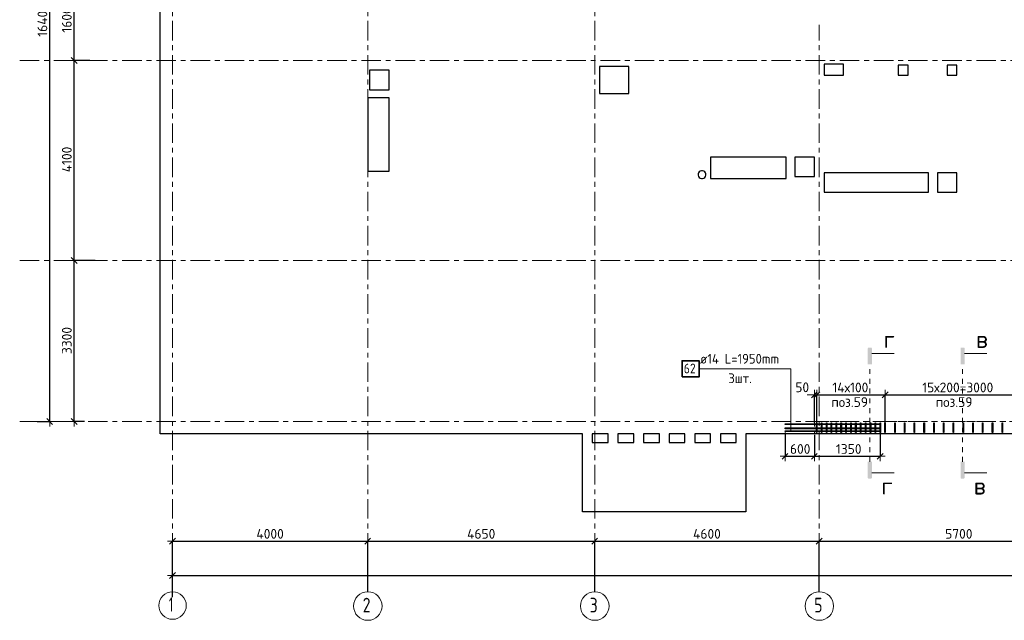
# Model space of a CAD drawing. Header units: metres. Extents: x -38 to 97, y -15 to 21.
# Tile 2 of 118: x -3 to 18, y -4 to 8. Entities that reach past the tile are written whole.
import ezdxf

# ---------------------------------------------------------------- set-up
doc = ezdxf.new("R2010")
doc.units = ezdxf.units.M
doc.header["$PDMODE"] = 65
for name, pattern in [('______11', [0.5, 0.4, -0.05, 0, -0.05]), ('______2', [0.0405, 0.03, -0.0105]), ('______3', [0.5, 0.4, -0.1]), ('______5', [1.1, 0.8, -0.1, 0.1, -0.1]), ('______9', [0.015, 0, -0.015])]:
    doc.linetypes.add(name, pattern=pattern)
for name, color, linetype, lineweight in [('XR$2$Осевая линия (1)', 7, '______5', 13), ('XR$2$Размерная линия (1)', 7, 'Continuous', 13), ('XR$4$Арм.стержн. Доп. арматура', 180, 'Continuous', 35), ('XR$4$Арм.стержн. Хомут', 240, 'Continuous', 35), ('XR$4$Балка (1)', 7, '______3', 13), ('XR$4$Перекрытие (1)', 7, 'Continuous', 35), ('XR$4$Размерная линия (1)', 7, 'Continuous', 13), ('XR$4$Текст_ общее_1', 7, 'Continuous', 13)]:
    doc.layers.add(name, color=color, linetype=linetype, lineweight=lineweight)
doc.styles.add('ISOCPEUR', font='txt')
doc.dimstyles.new('DIMSTYLE_2', dxfattribs={"dimtxt": 0.2, "dimasz": 0.2, "dimexe": 0, "dimexo": 0, "dimgap": 0.1, "dimtad": 2, "dimdec": 0, "dimlfac": 1000, "dimrnd": 5, "dimzin": 12, "dimdsep": 46, "dimtxsty": 'ISOCPEUR', "dimblk1": 'ALL_ML_STRICH', "dimblk2": 'ALL_ML_STRICH', "dimsah": 1, "dimcen": 0, "dimclrd": 7, "dimclre": 256, "dimclrt": 7, "dimadec": 0, "dimazin": 0, "dimtfac": 1, "dimtdec": 0, "dimtix": 1, "dimtmove": 2, "dimatfit": 3, "dimfxl": 0, "dimtzin": 0, "dimlwd": 0, "dimlwe": -3, "dimarcsym": 0})
doc.dimstyles.new('DIMSTYLE_3', dxfattribs={"dimtxt": 0.2, "dimasz": 0.2, "dimexe": 0, "dimexo": 0, "dimgap": 0.1, "dimtad": 2, "dimdec": 0, "dimlfac": 1000, "dimrnd": 5, "dimzin": 12, "dimdsep": 46, "dimtxsty": 'ISOCPEUR', "dimblk1": 'ALL_ML_STRICH', "dimblk2": 'ALL_ML_STRICH', "dimsah": 1, "dimcen": 0, "dimclrd": 7, "dimclre": 256, "dimclrt": 7, "dimadec": 0, "dimazin": 0, "dimtfac": 1, "dimtdec": 0, "dimtix": 1, "dimtmove": 2, "dimatfit": 3, "dimfxl": 0, "dimtzin": 0, "dimlwd": 0, "dimlwe": -3, "dimarcsym": 0})
doc.dimstyles.new('DIMSTYLE_33', dxfattribs={"dimtxt": 0.2, "dimasz": 0.2, "dimexe": 0, "dimexo": 0, "dimgap": 0.1, "dimtad": 2, "dimdec": 0, "dimlfac": 1000, "dimrnd": 5, "dimzin": 12, "dimdsep": 46, "dimtxsty": 'ISOCPEUR', "dimblk1": 'ALL_ML_STRICH', "dimblk2": 'ALL_ML_STRICH', "dimsah": 1, "dimcen": 0, "dimclrd": 7, "dimclre": 256, "dimclrt": 7, "dimadec": 0, "dimazin": 0, "dimtfac": 1, "dimtdec": 0, "dimtix": 1, "dimtmove": 2, "dimatfit": 3, "dimfxl": 0, "dimtvp": 1.2, "dimtzin": 0, "dimlwd": 0, "dimlwe": -3, "dimarcsym": 0})

# ---------------------------------------------------------------- blocks, each defined once
blk = doc.blocks.new('ALL_ML_STRICH')
at = {"color": 0, "linetype": 'ByBlock', "lineweight": -2}
for p, q in [((-1, 0), (0.5, 0)), ((-0.3, -0.3), (0.3, 0.3)), ((0, -0.5), (0, 0.5))]:
    blk.add_line(p, q, dxfattribs=at)
blk = doc.blocks.new('*D5')
at = {"layer": 'DEFPOINTS', "color": 7, "linetype": 'Continuous', "lineweight": 13, "transparency": 33554687}
for p in [(-1.699, 16.4), (-2.294, 0), (-2.015, 0)]:
    blk.add_point(p, dxfattribs=at)
at = {"layer": 'XR$2$Размерная линия (1)', "color": 9, "linetype": 'Continuous', "lineweight": -2, "true_color": 0xc7c7c7, "transparency": 33554687}
for p, q in [((-1.719, 16.4), (-2.015, 16.4)), ((-2.274, 0), (-2.015, 0))]:
    blk.add_line(p, q, dxfattribs=at)
at = {"layer": 'XR$2$Размерная линия (1)', "color": 7, "linetype": 'Continuous', "lineweight": -2, "transparency": 33554687}
blk.add_line((-2.015, 0), (-2.015, 16.4), dxfattribs=at)
at = {"layer": 'XR$2$Размерная линия (1)', "color": 7, "linetype": 'Continuous', "lineweight": 13, "transparency": 33554687, "xscale": 0.2, "yscale": 0.2, "zscale": 0.2}
for p, rotation in [((-2.015, 16.4), 90), ((-2.015, 0), 270)]:
    blk.add_blockref('ALL_ML_STRICH', p, dxfattribs=dict(at, rotation=rotation))
at = {"layer": 'XR$2$Размерная линия (1)', "color": 7, "linetype": 'Continuous', "lineweight": 13, "transparency": 33554687, "insert": (-2.165, 8.22), "char_height": 0.2, "width": 1, "attachment_point": 5, "rotation": 90, "style": 'ISOCPEUR'}
blk.add_mtext('\\A1;{16400}', dxfattribs=at)
blk = doc.blocks.new('*D6')
at = {"layer": 'DEFPOINTS', "color": 7, "linetype": 'Continuous', "lineweight": 13, "transparency": 33554687}
for p in [(-1.064, 3.3), (-1.515, 0), (-1.28, 0)]:
    blk.add_point(p, dxfattribs=at)
at = {"layer": 'XR$2$Размерная линия (1)', "color": 9, "linetype": 'Continuous', "lineweight": -2, "true_color": 0xc7c7c7, "transparency": 33554687}
for p, q in [((-1.084, 3.3), (-1.515, 3.3)), ((-1.3, 0), (-1.515, 0))]:
    blk.add_line(p, q, dxfattribs=at)
at = {"layer": 'XR$2$Размерная линия (1)', "color": 7, "linetype": 'Continuous', "lineweight": -2, "transparency": 33554687}
blk.add_line((-1.515, 0), (-1.515, 3.3), dxfattribs=at)
at = {"layer": 'XR$2$Размерная линия (1)', "color": 7, "linetype": 'Continuous', "lineweight": 13, "transparency": 33554687, "xscale": 0.2, "yscale": 0.2, "zscale": 0.2}
for p, rotation in [((-1.515, 3.3), 90), ((-1.515, 0), 270)]:
    blk.add_blockref('ALL_ML_STRICH', p, dxfattribs=dict(at, rotation=rotation))
at = {"layer": 'XR$2$Размерная линия (1)', "color": 7, "linetype": 'Continuous', "lineweight": 13, "transparency": 33554687, "insert": (-1.665, 1.66), "char_height": 0.2, "width": 0.8, "attachment_point": 5, "rotation": 90, "style": 'ISOCPEUR'}
blk.add_mtext('\\A1;{3300}', dxfattribs=at)
blk = doc.blocks.new('*D7')
at = {"layer": 'DEFPOINTS', "color": 7, "linetype": 'Continuous', "lineweight": 13, "transparency": 33554687}
for p in [(-1.172, 7.4), (-1.515, 3.3), (-1.064, 3.3)]:
    blk.add_point(p, dxfattribs=at)
at = {"layer": 'XR$2$Размерная линия (1)', "color": 9, "linetype": 'Continuous', "lineweight": -2, "true_color": 0xc7c7c7, "transparency": 33554687}
for p, q in [((-1.192, 7.4), (-1.515, 7.4)), ((-1.084, 3.3), (-1.515, 3.3))]:
    blk.add_line(p, q, dxfattribs=at)
at = {"layer": 'XR$2$Размерная линия (1)', "color": 7, "linetype": 'Continuous', "lineweight": -2, "transparency": 33554687}
blk.add_line((-1.515, 3.3), (-1.515, 7.4), dxfattribs=at)
at = {"layer": 'XR$2$Размерная линия (1)', "color": 7, "linetype": 'Continuous', "lineweight": 13, "transparency": 33554687, "xscale": 0.2, "yscale": 0.2, "zscale": 0.2}
for p, rotation in [((-1.515, 7.4), 90), ((-1.515, 3.3), 270)]:
    blk.add_blockref('ALL_ML_STRICH', p, dxfattribs=dict(at, rotation=rotation))
at = {"layer": 'XR$2$Размерная линия (1)', "color": 7, "linetype": 'Continuous', "lineweight": 13, "transparency": 33554687, "insert": (-1.665, 5.37), "char_height": 0.2, "width": 0.8, "attachment_point": 5, "rotation": 90, "style": 'ISOCPEUR'}
blk.add_mtext('\\A1;{4100}', dxfattribs=at)
blk = doc.blocks.new('*D8')
at = {"layer": 'DEFPOINTS', "color": 7, "linetype": 'Continuous', "lineweight": 13, "transparency": 33554687}
for p in [(-1.253, 9), (-1.515, 7.4), (-1.172, 7.4)]:
    blk.add_point(p, dxfattribs=at)
at = {"layer": 'XR$2$Размерная линия (1)', "color": 9, "linetype": 'Continuous', "lineweight": -2, "true_color": 0xc7c7c7, "transparency": 33554687}
for p, q in [((-1.273, 9), (-1.515, 9)), ((-1.192, 7.4), (-1.515, 7.4))]:
    blk.add_line(p, q, dxfattribs=at)
at = {"layer": 'XR$2$Размерная линия (1)', "color": 7, "linetype": 'Continuous', "lineweight": -2, "transparency": 33554687}
blk.add_line((-1.515, 7.4), (-1.515, 9), dxfattribs=at)
at = {"layer": 'XR$2$Размерная линия (1)', "color": 7, "linetype": 'Continuous', "lineweight": 13, "transparency": 33554687, "xscale": 0.2, "yscale": 0.2, "zscale": 0.2}
for p, rotation in [((-1.515, 9), 90), ((-1.515, 7.4), 270)]:
    blk.add_blockref('ALL_ML_STRICH', p, dxfattribs=dict(at, rotation=rotation))
at = {"layer": 'XR$2$Размерная линия (1)', "color": 7, "linetype": 'Continuous', "lineweight": 13, "transparency": 33554687, "insert": (-1.665, 8.23), "char_height": 0.2, "width": 0.8, "attachment_point": 5, "rotation": 90, "style": 'ISOCPEUR'}
blk.add_mtext('\\A1;{1600}', dxfattribs=at)
blk = doc.blocks.new('*D12')
at = {"layer": 'DEFPOINTS', "color": 7, "linetype": 'Continuous', "lineweight": 13, "transparency": 33554687}
for p in [(0.5, -3.103), (0.5, -3.156), (61.6, -3.14)]:
    blk.add_point(p, dxfattribs=at)
at = {"layer": 'XR$2$Размерная линия (1)', "color": 9, "linetype": 'Continuous', "lineweight": -2, "true_color": 0xc7c7c7, "transparency": 33554687}
for p, q in [((0.5, -3.123), (0.5, -3.156)), ((61.6, -3.156), (61.6, -3.156))]:
    blk.add_line(p, q, dxfattribs=at)
at = {"layer": 'XR$2$Размерная линия (1)', "color": 7, "linetype": 'Continuous', "lineweight": -2, "transparency": 33554687}
blk.add_line((0.5, -3.156), (61.6, -3.156), dxfattribs=at)
at = {"layer": 'XR$2$Размерная линия (1)', "color": 7, "linetype": 'Continuous', "lineweight": 13, "transparency": 33554687, "xscale": 0.2, "yscale": 0.2, "zscale": 0.2, "rotation": 180}
blk.add_blockref('ALL_ML_STRICH', (0.5, -3.156), dxfattribs=at)
at = {"layer": 'XR$2$Размерная линия (1)', "color": 7, "linetype": 'Continuous', "lineweight": 13, "transparency": 33554687, "xscale": 0.2, "yscale": 0.2, "zscale": 0.2}
blk.add_blockref('ALL_ML_STRICH', (61.6, -3.156), dxfattribs=at)
at = {"layer": 'XR$2$Размерная линия (1)', "color": 7, "linetype": 'Continuous', "lineweight": 13, "transparency": 33554687, "insert": (31.1, -3.006), "char_height": 0.2, "width": 1, "attachment_point": 5, "style": 'ISOCPEUR'}
blk.add_mtext('\\A1;{61100}', dxfattribs=at)
blk = doc.blocks.new('*D13')
at = {"layer": 'DEFPOINTS', "color": 7, "linetype": 'Continuous', "lineweight": 13, "transparency": 33554687}
for p in [(0.5, -2.452), (0.5, -3.622), (4.5, -3.513)]:
    blk.add_point(p, dxfattribs=at)
at = {"layer": 'XR$2$Размерная линия (1)', "color": 9, "linetype": 'Continuous', "lineweight": -2, "true_color": 0xc7c7c7, "transparency": 33554687}
for p, q in [((0.5, -3.602), (0.5, -2.452)), ((4.5, -3.493), (4.5, -2.452))]:
    blk.add_line(p, q, dxfattribs=at)
at = {"layer": 'XR$2$Размерная линия (1)', "color": 7, "linetype": 'Continuous', "lineweight": -2, "transparency": 33554687}
blk.add_line((0.5, -2.452), (4.5, -2.452), dxfattribs=at)
at = {"layer": 'XR$2$Размерная линия (1)', "color": 7, "linetype": 'Continuous', "lineweight": 13, "transparency": 33554687, "xscale": 0.2, "yscale": 0.2, "zscale": 0.2, "rotation": 180}
blk.add_blockref('ALL_ML_STRICH', (0.5, -2.452), dxfattribs=at)
at = {"layer": 'XR$2$Размерная линия (1)', "color": 7, "linetype": 'Continuous', "lineweight": 13, "transparency": 33554687, "xscale": 0.2, "yscale": 0.2, "zscale": 0.2}
blk.add_blockref('ALL_ML_STRICH', (4.5, -2.452), dxfattribs=at)
at = {"layer": 'XR$2$Размерная линия (1)', "color": 7, "linetype": 'Continuous', "lineweight": 13, "transparency": 33554687, "insert": (2.5, -2.302), "char_height": 0.2, "width": 0.8, "attachment_point": 5, "style": 'ISOCPEUR'}
blk.add_mtext('\\A1;{4000}', dxfattribs=at)
blk = doc.blocks.new('*D14')
at = {"layer": 'DEFPOINTS', "color": 7, "linetype": 'Continuous', "lineweight": 13, "transparency": 33554687}
for p in [(4.5, -2.452), (4.5, -3.513), (9.15, -3.513)]:
    blk.add_point(p, dxfattribs=at)
at = {"layer": 'XR$2$Размерная линия (1)', "color": 9, "linetype": 'Continuous', "lineweight": -2, "true_color": 0xc7c7c7, "transparency": 33554687}
for p, q in [((4.5, -3.493), (4.5, -2.452)), ((9.15, -3.493), (9.15, -2.452))]:
    blk.add_line(p, q, dxfattribs=at)
at = {"layer": 'XR$2$Размерная линия (1)', "color": 7, "linetype": 'Continuous', "lineweight": -2, "transparency": 33554687}
blk.add_line((4.5, -2.452), (9.15, -2.452), dxfattribs=at)
at = {"layer": 'XR$2$Размерная линия (1)', "color": 7, "linetype": 'Continuous', "lineweight": 13, "transparency": 33554687, "xscale": 0.2, "yscale": 0.2, "zscale": 0.2, "rotation": 180}
blk.add_blockref('ALL_ML_STRICH', (4.5, -2.452), dxfattribs=at)
at = {"layer": 'XR$2$Размерная линия (1)', "color": 7, "linetype": 'Continuous', "lineweight": 13, "transparency": 33554687, "xscale": 0.2, "yscale": 0.2, "zscale": 0.2}
blk.add_blockref('ALL_ML_STRICH', (9.15, -2.452), dxfattribs=at)
at = {"layer": 'XR$2$Размерная линия (1)', "color": 7, "linetype": 'Continuous', "lineweight": 13, "transparency": 33554687, "insert": (6.825, -2.302), "char_height": 0.2, "width": 0.8, "attachment_point": 5, "style": 'ISOCPEUR'}
blk.add_mtext('\\A1;{4650}', dxfattribs=at)
blk = doc.blocks.new('*D15')
at = {"layer": 'DEFPOINTS', "color": 7, "linetype": 'Continuous', "lineweight": 13, "transparency": 33554687}
for p in [(9.15, -2.452), (9.15, -3.513), (13.75, -3.513)]:
    blk.add_point(p, dxfattribs=at)
at = {"layer": 'XR$2$Размерная линия (1)', "color": 9, "linetype": 'Continuous', "lineweight": -2, "true_color": 0xc7c7c7, "transparency": 33554687}
for p, q in [((9.15, -3.493), (9.15, -2.452)), ((13.75, -3.493), (13.75, -2.452))]:
    blk.add_line(p, q, dxfattribs=at)
at = {"layer": 'XR$2$Размерная линия (1)', "color": 7, "linetype": 'Continuous', "lineweight": -2, "transparency": 33554687}
blk.add_line((9.15, -2.452), (13.75, -2.452), dxfattribs=at)
at = {"layer": 'XR$2$Размерная линия (1)', "color": 7, "linetype": 'Continuous', "lineweight": 13, "transparency": 33554687, "xscale": 0.2, "yscale": 0.2, "zscale": 0.2, "rotation": 180}
blk.add_blockref('ALL_ML_STRICH', (9.15, -2.452), dxfattribs=at)
at = {"layer": 'XR$2$Размерная линия (1)', "color": 7, "linetype": 'Continuous', "lineweight": 13, "transparency": 33554687, "xscale": 0.2, "yscale": 0.2, "zscale": 0.2}
blk.add_blockref('ALL_ML_STRICH', (13.75, -2.452), dxfattribs=at)
at = {"layer": 'XR$2$Размерная линия (1)', "color": 7, "linetype": 'Continuous', "lineweight": 13, "transparency": 33554687, "insert": (11.45, -2.302), "char_height": 0.2, "width": 0.8, "attachment_point": 5, "style": 'ISOCPEUR'}
blk.add_mtext('\\A1;{4600}', dxfattribs=at)
blk = doc.blocks.new('*D16')
at = {"layer": 'DEFPOINTS', "color": 7, "linetype": 'Continuous', "lineweight": 13, "transparency": 33554687}
for p in [(13.75, -2.452), (13.75, -3.513), (19.45, -3.607)]:
    blk.add_point(p, dxfattribs=at)
at = {"layer": 'XR$2$Размерная линия (1)', "color": 9, "linetype": 'Continuous', "lineweight": -2, "true_color": 0xc7c7c7, "transparency": 33554687}
for p, q in [((13.75, -3.493), (13.75, -2.452)), ((19.45, -3.587), (19.45, -2.452))]:
    blk.add_line(p, q, dxfattribs=at)
at = {"layer": 'XR$2$Размерная линия (1)', "color": 7, "linetype": 'Continuous', "lineweight": -2, "transparency": 33554687}
blk.add_line((13.75, -2.452), (19.45, -2.452), dxfattribs=at)
at = {"layer": 'XR$2$Размерная линия (1)', "color": 7, "linetype": 'Continuous', "lineweight": 13, "transparency": 33554687, "xscale": 0.2, "yscale": 0.2, "zscale": 0.2, "rotation": 180}
blk.add_blockref('ALL_ML_STRICH', (13.75, -2.452), dxfattribs=at)
at = {"layer": 'XR$2$Размерная линия (1)', "color": 7, "linetype": 'Continuous', "lineweight": 13, "transparency": 33554687, "xscale": 0.2, "yscale": 0.2, "zscale": 0.2}
blk.add_blockref('ALL_ML_STRICH', (19.45, -2.452), dxfattribs=at)
at = {"layer": 'XR$2$Размерная линия (1)', "color": 7, "linetype": 'Continuous', "lineweight": 13, "transparency": 33554687, "insert": (16.61, -2.302), "char_height": 0.2, "width": 0.8, "attachment_point": 5, "style": 'ISOCPEUR'}
blk.add_mtext('\\A1;{5700}', dxfattribs=at)
blk = doc.blocks.new('*D253')
at = {"layer": 'DEFPOINTS', "color": 7, "linetype": 'Continuous', "lineweight": 13, "transparency": 33554687}
for p in [(13.05, -0.202), (13.65, -0.25), (13.05, -0.713)]:
    blk.add_point(p, dxfattribs=at)
at = {"layer": 'XR$4$Размерная линия (1)', "color": 9, "linetype": 'Continuous', "lineweight": -2, "true_color": 0xc7c7c7, "transparency": 33554687}
for p, q in [((13.05, -0.222), (13.05, -0.713)), ((13.65, -0.27), (13.65, -0.713))]:
    blk.add_line(p, q, dxfattribs=at)
at = {"layer": 'XR$4$Размерная линия (1)', "color": 7, "linetype": 'Continuous', "lineweight": -2, "transparency": 33554687}
blk.add_line((13.05, -0.713), (13.65, -0.713), dxfattribs=at)
at = {"layer": 'XR$4$Размерная линия (1)', "color": 7, "linetype": 'Continuous', "lineweight": 13, "transparency": 33554687, "xscale": 0.2, "yscale": 0.2, "zscale": 0.2, "rotation": 180}
blk.add_blockref('ALL_ML_STRICH', (13.05, -0.713), dxfattribs=at)
at = {"layer": 'XR$4$Размерная линия (1)', "color": 7, "linetype": 'Continuous', "lineweight": 13, "transparency": 33554687, "xscale": 0.2, "yscale": 0.2, "zscale": 0.2}
blk.add_blockref('ALL_ML_STRICH', (13.65, -0.713), dxfattribs=at)
at = {"layer": 'XR$4$Размерная линия (1)', "color": 7, "linetype": 'Continuous', "lineweight": 13, "transparency": 33554687, "insert": (13.36, -0.563), "char_height": 0.2, "width": 0.6, "attachment_point": 5, "style": 'ISOCPEUR'}
blk.add_mtext('\\A1;{600}', dxfattribs=at)
blk = doc.blocks.new('*D254')
at = {"layer": 'DEFPOINTS', "color": 7, "linetype": 'Continuous', "lineweight": 13, "transparency": 33554687}
for p in [(13.65, -0.25), (15, -0.202), (13.65, -0.713)]:
    blk.add_point(p, dxfattribs=at)
at = {"layer": 'XR$4$Размерная линия (1)', "color": 9, "linetype": 'Continuous', "lineweight": -2, "true_color": 0xc7c7c7, "transparency": 33554687}
for p, q in [((13.65, -0.27), (13.65, -0.713)), ((15, -0.222), (15, -0.713))]:
    blk.add_line(p, q, dxfattribs=at)
at = {"layer": 'XR$4$Размерная линия (1)', "color": 7, "linetype": 'Continuous', "lineweight": -2, "transparency": 33554687}
blk.add_line((13.65, -0.713), (15, -0.713), dxfattribs=at)
at = {"layer": 'XR$4$Размерная линия (1)', "color": 7, "linetype": 'Continuous', "lineweight": 13, "transparency": 33554687, "xscale": 0.2, "yscale": 0.2, "zscale": 0.2, "rotation": 180}
blk.add_blockref('ALL_ML_STRICH', (13.65, -0.713), dxfattribs=at)
at = {"layer": 'XR$4$Размерная линия (1)', "color": 7, "linetype": 'Continuous', "lineweight": 13, "transparency": 33554687, "xscale": 0.2, "yscale": 0.2, "zscale": 0.2}
blk.add_blockref('ALL_ML_STRICH', (15, -0.713), dxfattribs=at)
at = {"layer": 'XR$4$Размерная линия (1)', "color": 7, "linetype": 'Continuous', "lineweight": 13, "transparency": 33554687, "insert": (14.355, -0.563), "char_height": 0.2, "width": 0.8, "attachment_point": 5, "style": 'ISOCPEUR'}
blk.add_mtext('\\A1;{1350}', dxfattribs=at)
blk = doc.blocks.new('*D257')
at = {"layer": 'DEFPOINTS', "color": 7, "linetype": 'Continuous', "lineweight": 13, "transparency": 33554687}
for p in [(13.65, 0.548), (13.65, -0.039), (13.7, -0.078)]:
    blk.add_point(p, dxfattribs=at)
at = {"layer": 'XR$4$Размерная линия (1)', "color": 9, "linetype": 'Continuous', "lineweight": -2, "true_color": 0xc7c7c7, "transparency": 33554687}
for p, q in [((13.65, -0.019), (13.65, 0.548)), ((13.7, -0.058), (13.7, 0.548))]:
    blk.add_line(p, q, dxfattribs=at)
at = {"layer": 'XR$4$Размерная линия (1)', "color": 7, "linetype": 'Continuous', "lineweight": -2, "transparency": 33554687}
blk.add_line((13.65, 0.548), (13.7, 0.548), dxfattribs=at)
at = {"layer": 'XR$4$Размерная линия (1)', "color": 7, "linetype": 'Continuous', "lineweight": 13, "transparency": 33554687, "xscale": 0.2, "yscale": 0.2, "zscale": 0.2}
blk.add_blockref('ALL_ML_STRICH', (13.7, 0.548), dxfattribs=at)
at = {"layer": 'XR$4$Размерная линия (1)', "color": 7, "linetype": 'Continuous', "lineweight": 13, "transparency": 33554687, "xscale": 0.2, "yscale": 0.2, "zscale": 0.2, "rotation": 180}
blk.add_blockref('ALL_ML_STRICH', (13.65, 0.548), dxfattribs=at)
at = {"layer": 'XR$4$Размерная линия (1)', "color": 7, "linetype": 'Continuous', "lineweight": 13, "transparency": 33554687, "insert": (13.402, 0.701), "char_height": 0.2, "width": 0.4, "attachment_point": 5, "style": 'ISOCPEUR'}
blk.add_mtext('\\A1;{50}', dxfattribs=at)
blk = doc.blocks.new('*D258')
at = {"layer": 'DEFPOINTS', "color": 7, "linetype": 'Continuous', "lineweight": 13, "transparency": 33554687}
for p in [(13.7, 0.548), (13.7, -0.078), (15.1, -0.059)]:
    blk.add_point(p, dxfattribs=at)
at = {"layer": 'XR$4$Размерная линия (1)', "color": 9, "linetype": 'Continuous', "lineweight": -2, "true_color": 0xc7c7c7, "transparency": 33554687}
for p, q in [((13.7, -0.058), (13.7, 0.548)), ((15.1, -0.039), (15.1, 0.548))]:
    blk.add_line(p, q, dxfattribs=at)
at = {"layer": 'XR$4$Размерная линия (1)', "color": 7, "linetype": 'Continuous', "lineweight": -2, "transparency": 33554687}
blk.add_line((13.7, 0.548), (15.1, 0.548), dxfattribs=at)
at = {"layer": 'XR$4$Размерная линия (1)', "color": 7, "linetype": 'Continuous', "lineweight": 13, "transparency": 33554687, "xscale": 0.2, "yscale": 0.2, "zscale": 0.2, "rotation": 180}
blk.add_blockref('ALL_ML_STRICH', (13.7, 0.548), dxfattribs=at)
at = {"layer": 'XR$4$Размерная линия (1)', "color": 7, "linetype": 'Continuous', "lineweight": 13, "transparency": 33554687, "xscale": 0.2, "yscale": 0.2, "zscale": 0.2}
blk.add_blockref('ALL_ML_STRICH', (15.1, 0.548), dxfattribs=at)
at = {"layer": 'XR$4$Размерная линия (1)', "color": 7, "linetype": 'Continuous', "lineweight": 13, "transparency": 33554687, "insert": (14.02, 0.798), "char_height": 0.2, "width": 0.01, "attachment_point": 1, "line_spacing_factor": 0.60241, "style": 'ISOCPEUR'}
blk.add_mtext('14х100', dxfattribs=at)
blk = doc.blocks.new('*D259')
at = {"layer": 'DEFPOINTS', "color": 7, "linetype": 'Continuous', "lineweight": 13, "transparency": 33554687}
for p in [(15.1, 0.548), (15.1, -0.059), (18.1, -0.066)]:
    blk.add_point(p, dxfattribs=at)
at = {"layer": 'XR$4$Размерная линия (1)', "color": 9, "linetype": 'Continuous', "lineweight": -2, "true_color": 0xc7c7c7, "transparency": 33554687}
for p, q in [((15.1, -0.039), (15.1, 0.548)), ((18.1, -0.046), (18.1, 0.548))]:
    blk.add_line(p, q, dxfattribs=at)
at = {"layer": 'XR$4$Размерная линия (1)', "color": 7, "linetype": 'Continuous', "lineweight": -2, "transparency": 33554687}
blk.add_line((15.1, 0.548), (18.1, 0.548), dxfattribs=at)
at = {"layer": 'XR$4$Размерная линия (1)', "color": 7, "linetype": 'Continuous', "lineweight": 13, "transparency": 33554687, "xscale": 0.2, "yscale": 0.2, "zscale": 0.2, "rotation": 180}
blk.add_blockref('ALL_ML_STRICH', (15.1, 0.548), dxfattribs=at)
at = {"layer": 'XR$4$Размерная линия (1)', "color": 7, "linetype": 'Continuous', "lineweight": 13, "transparency": 33554687, "xscale": 0.2, "yscale": 0.2, "zscale": 0.2}
blk.add_blockref('ALL_ML_STRICH', (18.1, 0.548), dxfattribs=at)
at = {"layer": 'XR$4$Размерная линия (1)', "color": 7, "linetype": 'Continuous', "lineweight": 13, "transparency": 33554687, "insert": (15.86, 0.798), "char_height": 0.2, "width": 0.01, "attachment_point": 1, "line_spacing_factor": 0.60241, "style": 'ISOCPEUR'}
blk.add_mtext('15х200=3000', dxfattribs=at)

msp = doc.modelspace()

# ---------------------------------------------------------------- hatches: boundary and pattern name
at = {"linetype": 'Continuous', "lineweight": 25, "true_color": 0x000000, "transparency": 33554687}
for points in [[(14.8285, 1.4992), (14.828, 1.5017), (14.8271, 1.5041), (14.826, 1.5064), (14.8246, 1.5086), (14.8229, 1.5105), (14.821, 1.5122), (14.8189, 1.5136), (14.8166, 1.5147), (14.8141, 1.5155), (14.8116, 1.516), (14.8091, 1.5162), (14.7646, 1.5162), (14.762, 1.516), (14.7595, 1.5155), (14.7571, 1.5147), (14.7548, 1.5136), (14.7527, 1.5122), (14.7508, 1.5105), (14.7491, 1.5086), (14.7476, 1.5064), (14.7465, 1.5041), (14.7457, 1.5017), (14.7452, 1.4992), (14.745, 1.4967), (14.745, 1.1717), (14.8286, 1.1717), (14.8286, 1.4967)], [(16.7285, 1.4992), (16.728, 1.5017), (16.7271, 1.5041), (16.726, 1.5064), (16.7246, 1.5086), (16.7229, 1.5105), (16.721, 1.5122), (16.7189, 1.5136), (16.7166, 1.5147), (16.7141, 1.5155), (16.7116, 1.516), (16.7091, 1.5162), (16.6646, 1.5162), (16.662, 1.516), (16.6595, 1.5155), (16.6571, 1.5147), (16.6548, 1.5136), (16.6527, 1.5122), (16.6508, 1.5105), (16.6491, 1.5086), (16.6476, 1.5064), (16.6465, 1.5041), (16.6457, 1.5017), (16.6452, 1.4992), (16.645, 1.4967), (16.645, 1.1717), (16.7286, 1.1717), (16.7286, 1.4967)], [(14.8285, -1.1538), (14.8286, -1.1512), (14.8286, -0.8262), (14.745, -0.8262), (14.745, -1.1512), (14.7452, -1.1538), (14.7457, -1.1563), (14.7465, -1.1587), (14.7476, -1.161), (14.7491, -1.1631), (14.7508, -1.165), (14.7527, -1.1667), (14.7548, -1.1681), (14.7571, -1.1693), (14.7595, -1.1701), (14.762, -1.1706), (14.7646, -1.1708), (14.8091, -1.1708), (14.8116, -1.1706), (14.8141, -1.1701), (14.8166, -1.1693), (14.8189, -1.1681), (14.821, -1.1667), (14.8229, -1.165), (14.8246, -1.1631), (14.826, -1.161), (14.8271, -1.1587), (14.828, -1.1563)], [(16.7285, -1.1538), (16.7286, -1.1512), (16.7286, -0.8262), (16.645, -0.8262), (16.645, -1.1512), (16.6452, -1.1538), (16.6457, -1.1563), (16.6465, -1.1587), (16.6476, -1.161), (16.6491, -1.1631), (16.6508, -1.165), (16.6527, -1.1667), (16.6548, -1.1681), (16.6571, -1.1693), (16.6595, -1.1701), (16.662, -1.1706), (16.6646, -1.1708), (16.7091, -1.1708), (16.7116, -1.1706), (16.7141, -1.1701), (16.7166, -1.1693), (16.7189, -1.1681), (16.721, -1.1667), (16.7229, -1.165), (16.7246, -1.1631), (16.726, -1.161), (16.7271, -1.1587), (16.728, -1.1563)]]:
    msp.add_hatch(color=18, dxfattribs=at).paths.add_polyline_path(points)

# ---------------------------------------------------------------- linework, layer by layer
at = {"color": 7, "linetype": 'Continuous', "lineweight": 13, "transparency": 33554687}
for p, q in [((14.8286, 1.3947), (15.2854, 1.3947)), ((16.7286, 1.3947), (17.1854, 1.3947)), ((14.8286, -1.0492), (15.2854, -1.0492)), ((16.7286, -1.0492), (17.1854, -1.0492))]:
    msp.add_line(p, q, dxfattribs=at)
at = {"color": 7, "linetype": '______9', "lineweight": 13, "transparency": 33554687}
for p, q in [((14.7868, -0.8262), (14.7868, 1.1717)), ((16.6868, -0.8262), (16.6868, 1.1717))]:
    msp.add_line(p, q, dxfattribs=at)
at = {"layer": 'XR$2$Осевая линия (1)', "color": 253, "linetype": '______11', "lineweight": 13, "true_color": 0xa0a0a0, "transparency": 33554687}
for p, q in [((0.5, -3.39), (0.5, 19.78)), ((4.5, -3.39), (4.5, 19.78)), ((9.15, -3.39), (9.15, 19.78)), ((13.75, -3.39), (13.75, 8.13)), ((-2.63, 7.4), (62.6, 7.4)), ((-2.63, 3.3), (62.6, 3.3)), ((-2.63, 0), (62.6, 0))]:
    msp.add_line(p, q, dxfattribs=at)
at = {"layer": 'XR$2$Осевая линия (1)', "color": 7, "linetype": 'Continuous', "lineweight": 13, "transparency": 33554687}
for centre, radius in [((0.5019, -3.7714), 0.2819), ((4.5024, -3.7819), 0.2924), ((9.1524, -3.7819), 0.2924), ((13.7524, -3.7819), 0.2924)]:
    msp.add_circle(centre, radius, dxfattribs=at)
at = {"layer": 'XR$4$Арм.стержн. Доп. арматура', "color": 7, "linetype": 'Continuous', "lineweight": 13, "transparency": 33554687}
for p, q in [((11.2882, 1.0796), (13.1682, 1.0796)), ((13.1682, 1.0796), (13.1682, -0.1397)), ((13.1682, 1.0796), (13.1682, -0.0548)), ((13.1682, 1.0796), (13.1682, -0.1948))]:
    msp.add_line(p, q, dxfattribs=at)
at = {"layer": 'XR$4$Арм.стержн. Доп. арматура', "color": 7, "linetype": 'Continuous', "lineweight": 35, "transparency": 33554687}
msp.add_lwpolyline([(10.9415, 0.913), (11.2882, 0.913), (11.2882, 1.2463), (10.9415, 1.2463), (10.9415, 0.913)], dxfattribs=at)
at = {"layer": 'XR$4$Арм.стержн. Доп. арматура', "color": 7, "linetype": 'Continuous', "lineweight": 25, "transparency": 33554687}
for points in [[(13.0501, -0.0478), (15.0001, -0.0478), (15.0001, -0.0618), (13.0501, -0.0618), (13.0501, -0.0478)], [(13.0501, -0.1327), (15.0001, -0.1327), (15.0001, -0.1467), (13.0501, -0.1467), (13.0501, -0.1327)], [(13.0501, -0.1878), (15.0001, -0.1878), (15.0001, -0.2018), (13.0501, -0.2018), (13.0501, -0.1878)]]:
    msp.add_lwpolyline(points, dxfattribs=at)
at = {"layer": 'XR$4$Арм.стержн. Хомут', "color": 40, "linetype": 'Continuous', "lineweight": 25, "transparency": 33554687}
for points in [[(13.6961, -0.2248), (13.6961, -0.0247), (13.7041, -0.0247), (13.7041, -0.2248), (13.6961, -0.2248)], [(13.7961, -0.2248), (13.7961, -0.0247), (13.8041, -0.0247), (13.8041, -0.2248), (13.7961, -0.2248)], [(13.8961, -0.2248), (13.8961, -0.0247), (13.9041, -0.0247), (13.9041, -0.2248), (13.8961, -0.2248)], [(13.9961, -0.2248), (13.9961, -0.0247), (14.0041, -0.0247), (14.0041, -0.2248), (13.9961, -0.2248)], [(14.0961, -0.2248), (14.0961, -0.0247), (14.1041, -0.0247), (14.1041, -0.2248), (14.0961, -0.2248)], [(14.1961, -0.2248), (14.1961, -0.0247), (14.2041, -0.0247), (14.2041, -0.2248), (14.1961, -0.2248)], [(14.2961, -0.2248), (14.2961, -0.0247), (14.3041, -0.0247), (14.3041, -0.2248), (14.2961, -0.2248)], [(14.3961, -0.2248), (14.3961, -0.0247), (14.4041, -0.0247), (14.4041, -0.2248), (14.3961, -0.2248)], [(14.4961, -0.2248), (14.4961, -0.0247), (14.5041, -0.0247), (14.5041, -0.2248), (14.4961, -0.2248)], [(14.5961, -0.2248), (14.5961, -0.0247), (14.6041, -0.0247), (14.6041, -0.2248), (14.5961, -0.2248)], [(14.6961, -0.2248), (14.6961, -0.0247), (14.7041, -0.0247), (14.7041, -0.2248), (14.6961, -0.2248)], [(14.7961, -0.2248), (14.7961, -0.0247), (14.8041, -0.0247), (14.8041, -0.2248), (14.7961, -0.2248)], [(14.8961, -0.2248), (14.8961, -0.0247), (14.9041, -0.0247), (14.9041, -0.2248), (14.8961, -0.2248)], [(14.9961, -0.2248), (14.9961, -0.0247), (15.0041, -0.0247), (15.0041, -0.2248), (14.9961, -0.2248)], [(15.0961, -0.2248), (15.0961, -0.0247), (15.1041, -0.0247), (15.1041, -0.2248), (15.0961, -0.2248)], [(15.2961, -0.2248), (15.2961, -0.0247), (15.3041, -0.0247), (15.3041, -0.2248), (15.2961, -0.2248)], [(15.4961, -0.2248), (15.4961, -0.0247), (15.5041, -0.0247), (15.5041, -0.2248), (15.4961, -0.2248)], [(15.6961, -0.2248), (15.6961, -0.0247), (15.7041, -0.0247), (15.7041, -0.2248), (15.6961, -0.2248)], [(15.8961, -0.2248), (15.8961, -0.0247), (15.9041, -0.0247), (15.9041, -0.2248), (15.8961, -0.2248)], [(16.0961, -0.2248), (16.0961, -0.0247), (16.1041, -0.0247), (16.1041, -0.2248), (16.0961, -0.2248)], [(16.2961, -0.2248), (16.2961, -0.0247), (16.3041, -0.0247), (16.3041, -0.2248), (16.2961, -0.2248)], [(16.4961, -0.2248), (16.4961, -0.0247), (16.5041, -0.0247), (16.5041, -0.2248), (16.4961, -0.2248)], [(16.6961, -0.2248), (16.6961, -0.0247), (16.7041, -0.0247), (16.7041, -0.2248), (16.6961, -0.2248)], [(16.8961, -0.2248), (16.8961, -0.0247), (16.9041, -0.0247), (16.9041, -0.2248), (16.8961, -0.2248)], [(17.0961, -0.2248), (17.0961, -0.0247), (17.1041, -0.0247), (17.1041, -0.2248), (17.0961, -0.2248)], [(17.2961, -0.2248), (17.2961, -0.0247), (17.3041, -0.0247), (17.3041, -0.2248), (17.2961, -0.2248)], [(17.4961, -0.2248), (17.4961, -0.0247), (17.5041, -0.0247), (17.5041, -0.2248), (17.4961, -0.2248)]]:
    msp.add_lwpolyline(points, dxfattribs=at)
at = {"layer": 'XR$4$Балка (1)', "color": 7, "linetype": '______2', "lineweight": 18, "transparency": 33554687}
for p, q in [((13.6501, 0.0002), (13.6501, -0.2498)), ((19.55, 0.0002), (13.6501, 0.0002))]:
    msp.add_line(p, q, dxfattribs=at)
at = {"layer": 'XR$4$Перекрытие (1)', "color": 7, "linetype": 'Continuous', "lineweight": 25, "transparency": 33554687}
for p, q in [((0.25, -0.2498), (0.25, 16.6502)), ((9.25, 7.2745), (9.25, 6.7245)), ((9.85, 7.2745), (9.25, 7.2745)), ((9.85, 6.7245), (9.85, 7.2745)), ((13.849, 7.3202), (13.849, 7.1002)), ((14.249, 7.3202), (13.849, 7.3202)), ((14.249, 7.1002), (14.249, 7.3202)), ((15.57, 7.3002), (15.37, 7.3001)), ((15.37, 7.3001), (15.37, 7.1002)), ((15.57, 7.1002), (15.57, 7.3002)), ((16.57, 7.3002), (16.37, 7.3001)), ((16.37, 7.3001), (16.37, 7.1002)), ((16.57, 7.1002), (16.57, 7.3002)), ((4.94, 7.2003), (4.54, 7.2002)), ((4.54, 7.2002), (4.54, 6.8002)), ((4.94, 6.8003), (4.94, 7.2003)), ((13.849, 7.1002), (14.249, 7.1002)), ((15.37, 7.1002), (15.57, 7.1002)), ((16.37, 7.1002), (16.57, 7.1002)), ((4.54, 6.8002), (4.94, 6.8003)), ((9.25, 6.7245), (9.85, 6.7245)), ((4.5, 6.6302), (4.5, 5.1302)), ((4.94, 6.6302), (4.5, 6.6302)), ((4.94, 5.1302), (4.94, 6.6302)), ((11.52, 5.4203), (11.52, 4.9803)), ((13.07, 5.4203), (11.52, 5.4203)), ((13.07, 4.9803), (13.07, 5.4203)), ((13.6501, 5.4201), (13.2501, 5.42)), ((13.2501, 5.42), (13.2501, 5.02)), ((13.6501, 5.0201), (13.6501, 5.4201)), ((4.5, 5.1302), (4.94, 5.1302)), ((11.2765, 5.0969), (11.2687, 5.0729)), ((11.2687, 5.0729), (11.2687, 5.0477)), ((11.2687, 5.0477), (11.2765, 5.0237)), ((11.2913, 5.1174), (11.2765, 5.0969)), ((11.3117, 5.1322), (11.2913, 5.1174)), ((11.3357, 5.14), (11.3117, 5.1322)), ((11.361, 5.14), (11.3357, 5.14)), ((11.385, 5.1322), (11.361, 5.14)), ((11.4054, 5.1174), (11.385, 5.1322)), ((11.4202, 5.0969), (11.4054, 5.1174)), ((11.428, 5.0729), (11.4202, 5.0969)), ((11.4202, 5.0237), (11.428, 5.0477)), ((11.428, 5.0477), (11.428, 5.0729)), ((13.85, 5.0968), (13.85, 4.6968)), ((15.99, 5.0968), (13.85, 5.0968)), ((15.99, 4.6968), (15.99, 5.0968)), ((16.17, 5.0968), (16.17, 4.6968)), ((16.57, 5.0968), (16.17, 5.0968)), ((16.57, 4.6968), (16.57, 5.0968)), ((11.2765, 5.0237), (11.2913, 5.0033)), ((11.2913, 5.0033), (11.3117, 4.9885)), ((11.3117, 4.9885), (11.3357, 4.9807)), ((11.3357, 4.9807), (11.361, 4.9807)), ((11.361, 4.9807), (11.385, 4.9885)), ((11.385, 4.9885), (11.4054, 5.0033)), ((11.4054, 5.0033), (11.4202, 5.0237)), ((11.52, 4.9803), (13.07, 4.9803)), ((13.2501, 5.02), (13.6501, 5.0201)), ((13.85, 4.6968), (15.99, 4.6968)), ((16.17, 4.6968), (16.57, 4.6968)), ((8.9, -0.2498), (0.25, -0.2498)), ((8.9, -0.4298), (8.9, -0.2498)), ((9.425, -0.2498), (9.1, -0.2498)), ((9.1, -0.2498), (9.1, -0.4298)), ((9.425, -0.4298), (9.425, -0.2498)), ((9.95, -0.2498), (9.625, -0.2498)), ((9.625, -0.2498), (9.625, -0.4298)), ((9.95, -0.4298), (9.95, -0.2498)), ((10.15, -0.2498), (10.15, -0.4298)), ((10.475, -0.2498), (10.15, -0.2498)), ((10.475, -0.4298), (10.475, -0.2498)), ((11, -0.2498), (10.675, -0.2498)), ((10.675, -0.2498), (10.675, -0.4298)), ((11, -0.4298), (11, -0.2498)), ((11.525, -0.2498), (11.2, -0.2498)), ((11.2, -0.2498), (11.2, -0.4298)), ((11.525, -0.4298), (11.525, -0.2498)), ((12.05, -0.2498), (11.725, -0.2498)), ((11.725, -0.2498), (11.725, -0.4298)), ((12.05, -0.4298), (12.05, -0.2498)), ((13.6501, -0.2498), (12.25, -0.2498)), ((12.25, -0.2498), (12.25, -0.4298)), ((13.6501, -0.2498), (13.6501, -0.2498)), ((19.55, -0.2498), (13.6501, -0.2498)), ((8.9, -1.8498), (8.9, -0.4298)), ((9.1, -0.4298), (9.425, -0.4298)), ((9.625, -0.4298), (9.95, -0.4298)), ((10.15, -0.4298), (10.475, -0.4298)), ((10.675, -0.4298), (11, -0.4298)), ((11.2, -0.4298), (11.525, -0.4298)), ((11.725, -0.4298), (12.05, -0.4298)), ((12.25, -0.4298), (12.25, -1.8498)), ((12.25, -1.8498), (8.9, -1.8498))]:
    msp.add_line(p, q, dxfattribs=at)

# ---------------------------------------------------------------- texts
at = {"color": 7, "linetype": 'Continuous', "lineweight": 13, "transparency": 33554687, "char_height": 0.35, "width": 0.381111, "attachment_point": 5, "style": 'ISOCPEUR'}
for s, insert in [('\\A1;{\\fISOCPEUR|i0|b0;\\H0.350000;\\W1.000000;\\C7;г}\\P', (15.1827, 1.6837)), ('\\A1;{\\fISOCPEUR|i0|b0;\\H0.350000;\\W1.000000;\\C7;в}\\P', (17.0827, 1.6837)), ('\\A1;{\\fISOCPEUR|i0|b0;\\H0.350000;\\W1.000000;\\C7;г}\\P', (15.1383, -1.3215)), ('\\A1;{\\fISOCPEUR|i0|b0;\\H0.350000;\\W1.000000;\\C7;в}\\P', (17.0383, -1.3215))]:
    msp.add_mtext(s, dxfattribs=dict(at, insert=insert))
at = {"layer": 'XR$2$Осевая линия (1)', "color": 7, "linetype": 'Continuous', "lineweight": 13, "transparency": 33554687, "char_height": 0.3, "attachment_point": 7, "style": 'ISOCPEUR'}
for s, insert, width in [('\\W0.56;1', (0.4269, -3.9019), 0.233333), ('\\W0.78;2', (4.3974, -3.9124), 0.326407), ('\\W0.78;3', (9.0474, -3.9124), 0.326407), ('\\W0.78;5', (13.6474, -3.9124), 0.326407)]:
    msp.add_mtext(s, dxfattribs=dict(at, insert=insert, width=width))
at = {"layer": 'XR$4$Арм.стержн. Доп. арматура', "color": 7, "linetype": 'Continuous', "lineweight": 25, "transparency": 33554687, "char_height": 0.2, "attachment_point": 7, "style": 'ISOCPEUR'}
for s, insert, width in [('\\W0.94;ø14 L=1950mm ', (11.3082, 1.1863), 1.933176), ('\\W0.87;62', (10.9748, 0.9863), 0.367208), ('\\W0.94;3шт. ', (11.8882, 0.7863), 0.774191)]:
    msp.add_mtext(s, dxfattribs=dict(at, insert=insert, width=width))
at = {"layer": 'XR$4$Текст_ общее_1', "color": 7, "linetype": 'Continuous', "lineweight": 13, "transparency": 33554687, "char_height": 0.2, "width": 0.844937, "attachment_point": 5, "style": 'ISOCPEUR'}
for insert in [(14.3729, 0.3981), (16.5129, 0.3981)]:
    msp.add_mtext('\\A1;{\\fISOCPEUR|i0|b0;\\H0.200000;\\W1.000000;\\C7;поз.59}\\P', dxfattribs=dict(at, insert=insert))

# ---------------------------------------------------------------- dimensions: what is measured, and where the dimension line sits
at = {"layer": 'XR$2$Размерная линия (1)', "color": 7, "linetype": 'Continuous', "lineweight": 13, "transparency": 33554687}
for base, p1, p2, dimstyle, picture, middle in [((-2.0153, 16.4), (-2.2738, 0), (-1.7186, 16.4), 'DIMSTYLE_2', '*D5', (-2.1653, 8.22)), ((-1.5153, 9), (-1.1919, 7.4), (-1.2732, 9), 'DIMSTYLE_3', '*D8', (-1.6653, 8.23)), ((-1.5153, 7.4), (-1.0835, 3.3), (-1.1919, 7.4), 'DIMSTYLE_3', '*D7', (-1.6653, 5.37)), ((-1.5153, 3.3), (-1.3003, 0), (-1.0835, 3.3), 'DIMSTYLE_3', '*D6', (-1.6653, 1.66))]:
    dim = msp.add_linear_dim(base=base, p1=p1, p2=p2, angle=90, dimstyle=dimstyle, override={"dimpost": '<>', "dimclrd": 7, "dimclre": 9, "dimclrt": 7, "dimlwd": 0, "dimlwe": 65533}, dxfattribs=at)
    dim.commit()
    dim.dimension.update_dxf_attribs({"geometry": picture, "text_midpoint": middle, "dimtype": 160})
for base, p1, p2, picture, middle in [((4.5, -2.452), (0.5, -3.6015), (4.5, -3.4932), '*D13', (2.5, -2.302)), ((9.15, -2.452), (4.5, -3.4932), (9.15, -3.4932), '*D14', (6.825, -2.302)), ((13.75, -2.452), (9.15, -3.4932), (13.75, -3.4932), '*D15', (11.45, -2.302)), ((19.45, -2.452), (13.75, -3.4932), (19.45, -3.5875), '*D16', (16.61, -2.302)), ((61.6, -3.1563), (0.5, -3.1233), (61.6, -3.1563), '*D12', (31.1, -3.0063))]:
    dim = msp.add_linear_dim(base=base, p1=p1, p2=p2, dimstyle='DIMSTYLE_3', override={"dimpost": '<>', "dimclrd": 7, "dimclre": 9, "dimclrt": 7, "dimlwd": 0, "dimlwe": 65533}, dxfattribs=at)
    dim.commit()
    dim.dimension.update_dxf_attribs({"geometry": picture, "text_midpoint": middle, "dimtype": 160})
at = {"layer": 'XR$4$Размерная линия (1)', "color": 7, "linetype": 'Continuous', "lineweight": 13, "transparency": 33554687}
for base, p1, p2, dimstyle, picture, middle in [((13.7001, 0.5484), (13.6501, -0.0186), (13.7001, -0.0577), 'DIMSTYLE_33', '*D257', (13.4024, 0.7008)), ((13.6501, -0.7132), (13.0501, -0.2218), (13.6501, -0.2698), 'DIMSTYLE_3', '*D253', (13.3601, -0.5632)), ((15.0001, -0.7132), (13.6501, -0.2698), (15.0001, -0.2218), 'DIMSTYLE_3', '*D254', (14.3551, -0.5632))]:
    dim = msp.add_linear_dim(base=base, p1=p1, p2=p2, dimstyle=dimstyle, override={"dimpost": '<>', "dimclrd": 7, "dimclre": 9, "dimclrt": 7, "dimlwd": 0, "dimlwe": 65533}, dxfattribs=at)
    dim.commit()
    dim.dimension.update_dxf_attribs({"geometry": picture, "text_midpoint": middle, "dimtype": 160})
for base, p1, p2, text, picture, middle in [((15.1001, 0.5484), (13.7001, -0.0577), (15.1001, -0.0387), '14х100', '*D258', (14.4001, 0.6484)), ((18.1, 0.5484), (15.1001, -0.0387), (18.1, -0.046), '15х200=3000', '*D259', (16.6001, 0.6484))]:
    dim = msp.add_linear_dim(base=base, p1=p1, p2=p2, text=text, dimstyle='DIMSTYLE_3', override={"dimpost": '<>', "dimclrd": 7, "dimclre": 9, "dimclrt": 7, "dimlwd": 0, "dimlwe": 65533}, dxfattribs=at)
    dim.commit()
    dim.dimension.update_dxf_attribs({"geometry": picture, "text_midpoint": middle, "dimtype": 160})

doc.saveas('drawing.dxf')
